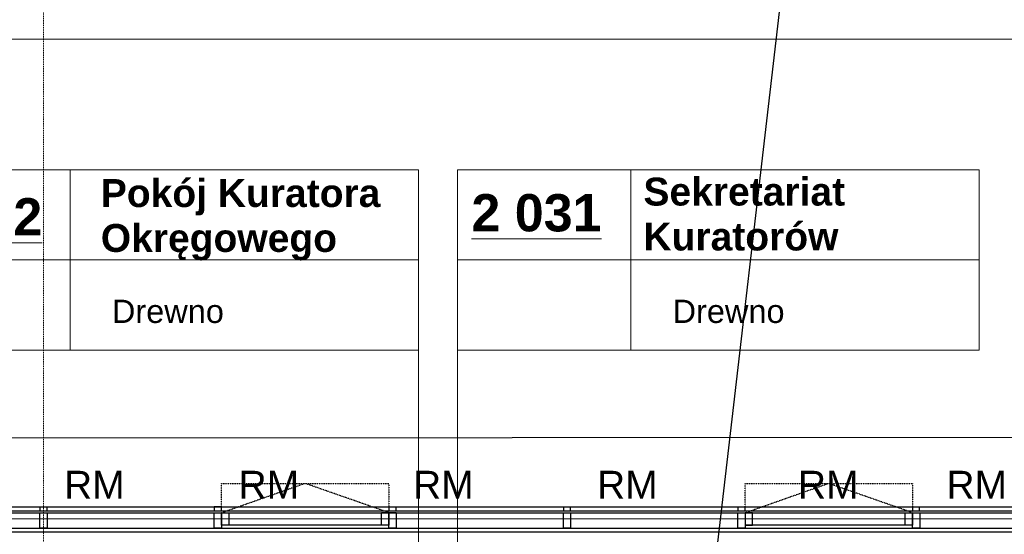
# Model space of a CAD drawing. Header units: millimetres. Extents: x -8838 to 31257, y -6224 to 3754.
# Tile 17 of 185: x -3289 to -2612, y -4035 to -3681. Entities that reach past the tile are written whole.
import ezdxf
from ezdxf.enums import TextEntityAlignment as Align

# ---------------------------------------------------------------- set-up
doc = ezdxf.new("R2010")
doc.units = ezdxf.units.MM
doc.header["$LTSCALE"] = 10
doc.header["$MEASUREMENT"] = 0
for name, pattern in [('rzut 2 pietra$0$ArchiTECH.PC 1. Line Type', [0.004, 0.003, -0.001]), ('rzut 2 pietra$0$ArchiTECH.PC 5. Line Type', [0.0053, 0.003, -0.001, 0.0003, -0.001]), ('rzut 2 pietra$0$ArchiTECH.PC Solid Line Type', [0]), ('SUFIT_2 PIETRO$0$ArchiTECH.PC 1. Line Type', [0.004, 0.003, -0.001]), ('SUFIT_2 PIETRO$0$ArchiTECH.PC Solid Line Type', [0])]:
    doc.linetypes.add(name, pattern=pattern)
for name, color, linetype, lineweight in [('_Etap_3_opis', 7, 'CONTINUOUS', 30), ('_Etapy_opis', 7, 'CONTINUOUS', 18), ('IS_ARCH', 254, 'CONTINUOUS', 18)]:
    doc.layers.add(name, color=color, linetype=linetype, lineweight=lineweight)
doc.layers.add('SUFIT_2 PIETRO$0$INWENTARYZACJA', color=254, linetype='CONTINUOUS')
doc.styles.add('rzut 2 pietra$0$ArchiTECHStyle1', font='arial.ttf', dxfattribs={"height": 0.16})
doc.styles.add('rzut 2 pietra$0$ArchiTECHStyle2', font='arialbd.ttf', dxfattribs={"height": 0.192})

msp = doc.modelspace()

# ---------------------------------------------------------------- linework, layer by layer
at = {"layer": '_Etap_3_opis'}
msp.add_line((-2724.6, -3313.8), (-2811.08, -4056.69), dxfattribs=at)
at = {"layer": '_Etapy_opis', "color": 3}
msp.add_lwpolyline([(3387.76, -3694.17), (-3457.77, -3694.17), (-3457.77, -5859.46), (4191.22, -5859.46), (4191.22, -3961.27), (3489.57, -3961.21), (3387.76, -3694.17)], dxfattribs=at)
at = {"layer": 'IS_ARCH', "linetype": 'rzut 2 pietra$0$ArchiTECH.PC 5. Line Type'}
msp.add_line((-3272.53, -3086.52), (-3272.84, -6170.68), dxfattribs=at)
at = {"layer": 'IS_ARCH', "linetype": 'rzut 2 pietra$0$ArchiTECH.PC Solid Line Type'}
for p, q in [((-3373.42, -3784.09), (-3014.62, -3784.09)), ((-3254.18, -3784.09), (-3254.18, -3908.02)), ((-3014.62, -3784.09), (-3014.62, -3908.02)), ((-2987.91, -3784.09), (-2629.11, -3784.09)), ((-2987.91, -3784.09), (-2987.91, -3908.02)), ((-2868.67, -3784.09), (-2868.67, -3908.02)), ((-2629.11, -3784.09), (-2629.11, -3908.02)), ((-3373.42, -3846.06), (-3014.62, -3846.06)), ((-2987.91, -3846.06), (-2629.11, -3846.06)), ((-3373.42, -3908.02), (-3014.62, -3908.02)), ((-3014.62, -3908.02), (-3014.62, -4133.62)), ((-2987.91, -3908.02), (-2629.11, -3908.02)), ((-2987.91, -3908.02), (-2987.91, -4543.84)), ((-2069.21, -3967.67), (-3368.53, -3968.69)), ((-2067.66, -4015.94), (-3319.72, -4015.94)), ((-3317.13, -4018.43), (-2067.76, -4018.43)), ((-2067.75, -4020.02), (-3315.66, -4020.02)), ((-3275.15, -4016.02), (-3275.15, -4018.44)), ((-3270.15, -4016.02), (-3275.15, -4016.02)), ((-3275.15, -4018.44), (-3270.15, -4018.44)), ((-3275.15, -4030.44), (-3275.15, -4019.91)), ((-3275.15, -4019.91), (-3270.14, -4019.91)), ((-3270.15, -4018.44), (-3270.15, -4016.02)), ((-3270.14, -4019.91), (-3270.14, -4030.44)), ((-3155.14, -4015.83), (-3155.14, -4018.45)), ((-3150.14, -4015.83), (-3155.14, -4015.83)), ((-3155.14, -4018.45), (-3150.14, -4018.45)), ((-3155.13, -4019.92), (-3150.13, -4019.92)), ((-3155.13, -4030.45), (-3155.13, -4019.92)), ((-3150.14, -4018.45), (-3150.14, -4015.83)), ((-3150.13, -4019.92), (-3150.13, -4030.45)), ((-3150.13, -4028.44), (-3150.13, -4019.92)), ((-3150.13, -4019.92), (-3145.11, -4019.92)), ((-3145.11, -4019.92), (-3145.11, -4028.44)), ((-3040.14, -4019.74), (-3035.11, -4019.74)), ((-3040.14, -4028.26), (-3040.14, -4019.74)), ((-3035.14, -4015.92), (-3035.14, -4018.46)), ((-3030.14, -4015.92), (-3035.14, -4015.92)), ((-3035.14, -4018.46), (-3030.14, -4018.46)), ((-3035.14, -4030.46), (-3035.14, -4019.73)), ((-3035.14, -4019.73), (-3030.13, -4019.73)), ((-3035.11, -4019.74), (-3035.11, -4028.26)), ((-3030.14, -4018.46), (-3030.14, -4015.92)), ((-3030.13, -4019.73), (-3030.13, -4030.46)), ((-2915.14, -4015.92), (-2915.14, -4018.47)), ((-2910.14, -4015.92), (-2915.14, -4015.92)), ((-2915.14, -4018.47), (-2910.14, -4018.47)), ((-2915.13, -4019.95), (-2910.13, -4019.95)), ((-2915.13, -4030.48), (-2915.13, -4019.95)), ((-2910.14, -4018.47), (-2910.14, -4015.92)), ((-2910.13, -4019.95), (-2910.13, -4030.48)), ((-2795.14, -4015.92), (-2795.14, -4018.48)), ((-2790.14, -4015.92), (-2795.14, -4015.92)), ((-2795.14, -4018.48), (-2790.14, -4018.48)), ((-2795.13, -4030.49), (-2795.13, -4019.96)), ((-2795.13, -4019.96), (-2790.13, -4019.96)), ((-2790.14, -4018.48), (-2790.14, -4015.92)), ((-2790.13, -4019.95), (-2790.13, -4028.3)), ((-2785.13, -4019.95), (-2790.13, -4019.95)), ((-2790.13, -4019.96), (-2790.13, -4030.49)), ((-2785.13, -4028.3), (-2785.13, -4019.95)), ((-2680.14, -4028.3), (-2680.14, -4019.77)), ((-2680.14, -4019.77), (-2675.11, -4019.77)), ((-2675.14, -4015.92), (-2675.14, -4018.49)), ((-2670.14, -4015.92), (-2675.14, -4015.92)), ((-2675.14, -4018.49), (-2670.14, -4018.49)), ((-2675.14, -4019.77), (-2670.13, -4019.77)), ((-2675.14, -4030.5), (-2675.14, -4019.77)), ((-2675.11, -4019.77), (-2675.11, -4028.3)), ((-2670.14, -4018.49), (-2670.14, -4015.92)), ((-2670.13, -4019.77), (-2670.13, -4030.5)), ((-2552.63, -4024.08), (-3310.44, -4024.08)), ((-3305.13, -4030.44), (-2067.67, -4030.44)), ((-3302.72, -4032.94), (-2067.66, -4032.94)), ((-3270.14, -4030.44), (-3275.15, -4030.44)), ((-3150.13, -4030.45), (-3155.13, -4030.45)), ((-3150.13, -4028.26), (-3150.13, -4030.45)), ((-3035.11, -4028.26), (-3150.13, -4028.26)), ((-3145.11, -4028.44), (-3150.13, -4028.44)), ((-3150.13, -4030.45), (-3035.11, -4030.45)), ((-3035.11, -4028.26), (-3040.14, -4028.26)), ((-3030.13, -4030.46), (-3035.14, -4030.46)), ((-3035.11, -4030.45), (-3035.11, -4028.26)), ((-2910.13, -4030.48), (-2915.13, -4030.48)), ((-2790.13, -4030.49), (-2795.13, -4030.49)), ((-2790.13, -4028.3), (-2785.13, -4028.3)), ((-2790.13, -4028.3), (-2790.13, -4030.49)), ((-2675.11, -4028.3), (-2790.13, -4028.3)), ((-2790.13, -4030.49), (-2675.11, -4030.49)), ((-2675.11, -4028.3), (-2680.14, -4028.3)), ((-2670.13, -4030.5), (-2675.14, -4030.5)), ((-2675.11, -4030.49), (-2675.11, -4028.3))]:
    msp.add_line(p, q, dxfattribs=at)
at = {"layer": 'IS_ARCH', "linetype": 'rzut 2 pietra$0$ArchiTECH.PC 1. Line Type'}
for p, q in [((-3150.14, -4018.45), (-3150.14, -3999.72)), ((-3150.14, -3999.72), (-3035.16, -3999.72)), ((-3092.66, -3999.67), (-3150.13, -4019.92)), ((-3035.16, -4019.74), (-3092.66, -3999.67)), ((-3035.16, -3999.72), (-3035.16, -4019.74)), ((-2790.09, -4018.48), (-2790.09, -3999.75)), ((-2790.09, -3999.75), (-2675.11, -3999.75)), ((-2732.61, -3999.71), (-2790.08, -4019.96)), ((-2675.11, -4019.77), (-2732.61, -3999.71)), ((-2675.11, -3999.75), (-2675.11, -4019.77))]:
    msp.add_line(p, q, dxfattribs=at)
at = {"layer": 'SUFIT_2 PIETRO$0$INWENTARYZACJA', "linetype": 'SUFIT_2 PIETRO$0$ArchiTECH.PC Solid Line Type'}
for p, q in [((-2069.21, -3967.67), (-3368.53, -3968.69)), ((-2067.66, -4015.94), (-3319.72, -4015.94)), ((-3317.13, -4018.43), (-2067.76, -4018.43)), ((-2067.75, -4020.02), (-3315.66, -4020.02)), ((-3270.15, -4016.02), (-3275.15, -4016.02)), ((-3275.15, -4016.02), (-3275.15, -4018.44)), ((-3275.15, -4018.44), (-3270.15, -4018.44)), ((-3275.15, -4019.91), (-3270.14, -4019.91)), ((-3275.15, -4030.44), (-3275.15, -4019.91)), ((-3270.15, -4018.44), (-3270.15, -4016.02)), ((-3270.14, -4019.91), (-3270.14, -4030.44)), ((-3150.14, -4015.83), (-3155.14, -4015.83)), ((-3155.14, -4015.83), (-3155.14, -4018.45)), ((-3155.14, -4018.45), (-3150.14, -4018.45)), ((-3155.13, -4030.45), (-3155.13, -4019.92)), ((-3155.13, -4019.92), (-3150.13, -4019.92)), ((-3150.14, -4018.45), (-3150.14, -4015.83)), ((-3150.13, -4019.92), (-3145.11, -4019.92)), ((-3150.13, -4028.44), (-3150.13, -4019.92)), ((-3150.13, -4019.92), (-3150.13, -4030.45)), ((-3145.11, -4019.92), (-3145.11, -4028.44)), ((-3040.14, -4028.26), (-3040.14, -4019.74)), ((-3040.14, -4019.74), (-3035.11, -4019.74)), ((-3030.14, -4015.92), (-3035.14, -4015.92)), ((-3035.14, -4015.92), (-3035.14, -4018.46)), ((-3035.14, -4018.46), (-3030.14, -4018.46)), ((-3035.14, -4019.73), (-3030.13, -4019.73)), ((-3035.14, -4030.46), (-3035.14, -4019.73)), ((-3035.11, -4019.74), (-3035.11, -4028.26)), ((-3030.14, -4018.46), (-3030.14, -4015.92)), ((-3030.13, -4019.73), (-3030.13, -4030.46)), ((-2910.14, -4015.92), (-2915.14, -4015.92)), ((-2915.14, -4015.92), (-2915.14, -4018.47)), ((-2915.14, -4018.47), (-2910.14, -4018.47)), ((-2915.13, -4030.48), (-2915.13, -4019.95)), ((-2915.13, -4019.95), (-2910.13, -4019.95)), ((-2910.14, -4018.47), (-2910.14, -4015.92)), ((-2910.13, -4019.95), (-2910.13, -4030.48)), ((-2790.14, -4015.92), (-2795.14, -4015.92)), ((-2795.14, -4015.92), (-2795.14, -4018.48)), ((-2795.14, -4018.48), (-2790.14, -4018.48)), ((-2795.13, -4019.96), (-2790.13, -4019.96)), ((-2795.13, -4030.49), (-2795.13, -4019.96)), ((-2790.14, -4018.48), (-2790.14, -4015.92)), ((-2785.13, -4019.95), (-2790.13, -4019.95)), ((-2790.13, -4019.95), (-2790.13, -4028.3)), ((-2790.13, -4019.96), (-2790.13, -4030.49)), ((-2785.13, -4028.3), (-2785.13, -4019.95)), ((-2680.14, -4019.77), (-2675.11, -4019.77)), ((-2680.14, -4028.3), (-2680.14, -4019.77)), ((-2670.14, -4015.92), (-2675.14, -4015.92)), ((-2675.14, -4015.92), (-2675.14, -4018.49)), ((-2675.14, -4018.49), (-2670.14, -4018.49)), ((-2675.14, -4030.5), (-2675.14, -4019.77)), ((-2675.14, -4019.77), (-2670.13, -4019.77)), ((-2675.11, -4019.77), (-2675.11, -4028.3)), ((-2670.14, -4018.49), (-2670.14, -4015.92)), ((-2670.13, -4019.77), (-2670.13, -4030.5)), ((-3305.13, -4030.44), (-2067.67, -4030.44)), ((-3302.72, -4032.94), (-2067.66, -4032.94)), ((-3270.14, -4030.44), (-3275.15, -4030.44)), ((-3150.13, -4030.45), (-3155.13, -4030.45)), ((-3035.11, -4028.26), (-3150.13, -4028.26)), ((-3150.13, -4028.26), (-3150.13, -4030.45)), ((-3145.11, -4028.44), (-3150.13, -4028.44)), ((-3150.13, -4030.45), (-3035.11, -4030.45)), ((-3035.11, -4028.26), (-3040.14, -4028.26)), ((-3030.13, -4030.46), (-3035.14, -4030.46)), ((-3035.11, -4030.45), (-3035.11, -4028.26)), ((-2910.13, -4030.48), (-2915.13, -4030.48)), ((-2790.13, -4030.49), (-2795.13, -4030.49)), ((-2675.11, -4028.3), (-2790.13, -4028.3)), ((-2790.13, -4028.3), (-2790.13, -4030.49)), ((-2790.13, -4028.3), (-2785.13, -4028.3)), ((-2790.13, -4030.49), (-2675.11, -4030.49)), ((-2675.11, -4028.3), (-2680.14, -4028.3)), ((-2670.13, -4030.5), (-2675.14, -4030.5)), ((-2675.11, -4030.49), (-2675.11, -4028.3))]:
    msp.add_line(p, q, dxfattribs=at)
at = {"layer": 'SUFIT_2 PIETRO$0$INWENTARYZACJA', "linetype": 'SUFIT_2 PIETRO$0$ArchiTECH.PC 1. Line Type'}
for p, q in [((-3150.14, -3999.72), (-3035.16, -3999.72)), ((-3150.14, -4018.45), (-3150.14, -3999.72)), ((-3092.66, -3999.67), (-3150.13, -4019.92)), ((-3035.16, -4019.74), (-3092.66, -3999.67)), ((-3035.16, -3999.72), (-3035.16, -4019.74)), ((-2790.09, -3999.75), (-2675.11, -3999.75)), ((-2790.09, -4018.48), (-2790.09, -3999.75)), ((-2732.61, -3999.71), (-2790.08, -4019.96)), ((-2675.11, -4019.77), (-2732.61, -3999.71)), ((-2675.11, -3999.75), (-2675.11, -4019.77))]:
    msp.add_line(p, q, dxfattribs=at)

# ---------------------------------------------------------------- texts
at = {"layer": 'IS_ARCH'}
for s, height, style, p in [('Pokój Kuratora', 19.2, 'rzut 2 pietra$0$ArchiTECHStyle2', (-3233.18, -3815.41)), ('Sekretariat', 19.2, 'rzut 2 pietra$0$ArchiTECHStyle2', (-2860.07, -3814.41)), ('%%u2 032%%u', 25.6, 'rzut 2 pietra$0$ArchiTECHStyle2', (-3362.92, -3836.86)), ('%%u2 031%%u', 25.6, 'rzut 2 pietra$0$ArchiTECHStyle2', (-2978.37, -3834.06)), ('Okręgowego', 19.2, 'rzut 2 pietra$0$ArchiTECHStyle2', (-3233.18, -3846.29)), ('Kuratorów', 19.2, 'rzut 2 pietra$0$ArchiTECHStyle2', (-2860.07, -3845.29)), ('Drewno', 16, 'rzut 2 pietra$0$ArchiTECHStyle1', (-3225.55, -3894.16)), ('Drewno', 16, 'rzut 2 pietra$0$ArchiTECHStyle1', (-2840.04, -3894.16)), ('RM', 19.2, 'rzut 2 pietra$0$ArchiTECHStyle1', (-3258.48, -4015.94)), ('RM', 19.2, 'rzut 2 pietra$0$ArchiTECHStyle1', (-3138.48, -4015.94)), ('RM', 19.2, 'rzut 2 pietra$0$ArchiTECHStyle1', (-3018.5, -4015.94)), ('RM', 19.2, 'rzut 2 pietra$0$ArchiTECHStyle1', (-2891.99, -4015.94)), ('RM', 19.2, 'rzut 2 pietra$0$ArchiTECHStyle1', (-2753.84, -4015.94)), ('RM', 19.2, 'rzut 2 pietra$0$ArchiTECHStyle1', (-2651.77, -4015.94))]:
    msp.add_text(s, height=height, dxfattribs=dict(at, style=style)).set_placement(p, align=Align.BOTTOM_LEFT)

doc.saveas('drawing.dxf')
